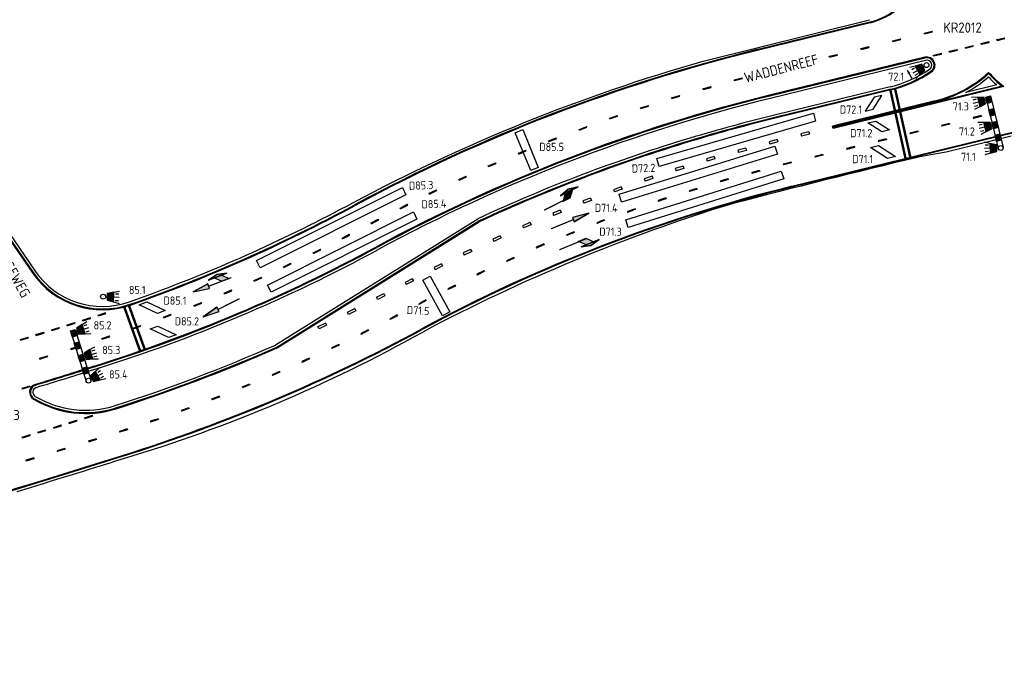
# Model space of a CAD drawing. Extents: x 124708 to 143435, y 487373 to 494715.
# Tile 14 of 32: x 142941 to 143062, y 487524 to 487603. Entities that reach past the tile are written whole.
import ezdxf
from ezdxf.enums import TextEntityAlignment as Align

# ---------------------------------------------------------------- set-up
doc = ezdxf.new("R2010")
doc.units = 0
doc.header["$LTSCALE"] = 0.25
doc.header["$MEASUREMENT"] = 0
doc.layers.get('0').update_dxf_attribs({"linetype": 'CONTINUOUS'})
for name, color, linetype in [('01-CALQUE', 1, 'CONTINUOUS'), ('INST-T-CODE', 1, 'CONTINUOUS'), ('INSTALLATIE', 2, 'CONTINUOUS'), ('LUS-T-CODE', 1, 'CONTINUOUS'), ('LUSSEN', 7, 'CONTINUOUS'), ('MAATVOERING', 7, 'CONTINUOUS'), ('MARKERING', 9, 'CONTINUOUS'), ('ONDERGROND', 7, 'CONTINUOUS'), ('TXT-025', 7, 'CONTINUOUS')]:
    doc.layers.add(name, color=color, linetype=linetype)
doc.styles.add('I020-0', font='isocp.shx', dxfattribs={"height": 1})
doc.styles.add('I020-1', font='ISO.shx', dxfattribs={"height": 2})
doc.styles.add('I025-0', font='isocp.shx', dxfattribs={"height": 1.25})
doc.styles.add('ISO', font='isocp.shx')

# ---------------------------------------------------------------- blocks, each defined once
blk = doc.blocks.new('V_20X1')
blk.add_3dface([(0.5, 0), (0.5, -20), (-0.5, -20), (-0.5, 0)])
at = {"layer": 'LUS-T-CODE', "linetype": 'CONTINUOUS', "style": 'I020-1'}
blk.add_attdef('LUS', text='', height=1, rotation=345.3228, dxfattribs=at).set_placement((-0.21, -21.77), align=Align.MIDDLE_CENTER)
blk = doc.blocks.new('V_2_5X1S')
blk.add_3dface([(0, -1), (-1.77, -2.77), (-1.77, -1.77), (0, 0)])
at = {"layer": 'LUS-T-CODE', "linetype": 'CONTINUOUS', "style": 'ISO'}
blk.add_attdef('LUS', text='', height=1, rotation=345.3233, dxfattribs=at).set_placement((-1.2, -4.43), align=Align.MIDDLE_CENTER)
blk = doc.blocks.new('V_MAST')
blk.add_circle((0, 0), 0.3)
blk = doc.blocks.new('V_5X1')
at = {"flags": 128}
blk.add_lwpolyline([(0.5, 0), (0.5, -5), (-0.5, -5), (-0.5, 0), (0.5, 0)], dxfattribs=at)
at = {"layer": 'LUS-T-CODE', "linetype": 'CONTINUOUS', "style": 'ISO'}
blk.add_attdef('LUS', text='', height=1, rotation=166.0007, dxfattribs=at).set_placement((0.83, -6.45), align=Align.MIDDLE_CENTER)
blk = doc.blocks.new('V_1X5')
at = {"flags": 128}
blk.add_lwpolyline([(-2.5, 0), (2.5, 0), (2.5, -1), (-2.5, -1), (-2.5, 0)], dxfattribs=at)
at = {"layer": 'LUS-T-CODE', "linetype": 'CONTINUOUS', "style": 'ISO'}
blk.add_attdef('LUS', text='', height=1, rotation=75.5801, dxfattribs=at).set_placement((-1.41, -3.13), align=Align.MIDDLE_CENTER)
blk = doc.blocks.new('V_2X1S')
blk.add_3dface([(0, -1), (-1.41, -2.41), (-1.41, -1.41), (0, 0)])
at = {"layer": 'LUS-T-CODE', "linetype": 'CONTINUOUS', "style": 'I020-1'}
blk.add_attdef('LUS', text='', height=1, rotation=348.6224, dxfattribs=at).set_placement((-0.85, -3.31), align=Align.MIDDLE_CENTER)
blk = doc.blocks.new('V_30LNT')
for p, q in [((0.3, 0), (1.98, 0)), ((1.3, 0.6), (1.98, 0.77)), ((1.5, 0.4), (1.9, 0.4)), ((1.3, -0.6), (1.98, -0.77)), ((1.5, -0.4), (1.9, -0.4))]:
    blk.add_line(p, q)
at = {"flags": 128}
blk.add_lwpolyline([(0.5, 0.4), (0.5, -0.4), (1.3, -0.6), (1.3, 0.6)], close=True, dxfattribs=at)
blk.add_solid([(0.5, 0.4), (0.5, -0.4), (1.3, 0.6), (1.3, -0.6)])
at = {"layer": 'INST-T-CODE', "linetype": 'CONTINUOUS', "style": 'I020-1'}
blk.add_attdef('LNT', text='', height=1, rotation=91.3739, dxfattribs=at).set_placement((3.06, 0.79), align=Align.MIDDLE_CENTER)
blk = doc.blocks.new('NB_KAA0')
at = {"color": 1}
blk.add_3dface([(1189, 0), (1189, 841), (0, 841), (0, 0)], dxfattribs=at)
at = {"color": 5}
blk.add_3dface([(1179, 10), (1179, 831), (25, 831), (25, 10)], dxfattribs=at)
at = {"layer": 'MAATVOERING', "style": 'I020-0', "flags": 1}
for tag in ['PLOTDATUM', 'FILENAAM']:
    blk.add_attdef(tag, (-285681, -974749), '', height=1, dxfattribs=at)
blk = doc.blocks.new('V_5PL')
for p, q in [((0, -0.35), (2.4, -0.35)), ((1.2, -0.65), (0, -0.35)), ((2.4, -0.35), (1.2, -0.65)), ((1.25, -0.39), (1.79, -0.39))]:
    blk.add_line(p, q)
at = {"flags": 128}
for points in [[(2.45, 0.4), (1.45, 0.4), (0.7, -0.38), (1.7, -0.38)], [(2.4, -0.35), (0, -0.35), (1.2, -0.65)]]:
    blk.add_lwpolyline(points, close=True, dxfattribs=at)
at = {"const_width": 0.15, "flags": 128}
blk.add_lwpolyline([(1.45, 0.33), (5, 0.33)], dxfattribs=at)
at = {"extrusion": (0, 0, -1)}
for points in [[(-2.45, 0.4), (-1.45, 0.4), (-1.7, -0.38), (-0.7, -0.38)], [(-2.4, -0.35), (0, -0.35), (-1.2, -0.65)]]:
    blk.add_solid(points, dxfattribs=at)
blk = doc.blocks.new('V_5PRD')
for q in [(2.05, 0.3), (2.05, -0.3)]:
    blk.add_line((0, 0), q)
at = {"flags": 128}
blk.add_lwpolyline([(2.05, -0.3), (2.05, 0.3), (0, 0)], close=True, dxfattribs=at)
at = {"const_width": 0.15, "flags": 128}
blk.add_lwpolyline([(2.05, -0.01), (5, -0.01)], dxfattribs=at)
blk.add_solid([(2.05, -0.3), (2.05, 0.3), (0, 0)])
blk = doc.blocks.new('V_5PR')
for p, q in [((1.2, 0.6), (0, 0.3)), ((0, 0.3), (2.4, 0.3)), ((2.4, 0.3), (1.2, 0.6)), ((1.25, 0.34), (1.79, 0.34))]:
    blk.add_line(p, q)
at = {"flags": 128}
for points in [[(2.4, 0.3), (0, 0.3), (1.2, 0.6)], [(2.45, -0.45), (1.45, -0.45), (0.7, 0.33), (1.7, 0.33)]]:
    blk.add_lwpolyline(points, close=True, dxfattribs=at)
at = {"const_width": 0.15, "flags": 128}
blk.add_lwpolyline([(1.45, -0.38), (5, -0.38)], dxfattribs=at)
for points in [[(2.4, 0.3), (0, 0.3), (1.2, 0.6)], [(2.45, -0.45), (1.45, -0.45), (1.7, 0.33), (0.7, 0.33)]]:
    blk.add_solid(points)
blk = doc.blocks.new('V_5PRDR')
for p, q in [((0, 0), (2.05, 0.3)), ((0, 0), (2.05, -0.3)), ((3.48, 0.98), (2.28, 0.68)), ((2.28, 0.68), (4.68, 0.69)), ((2.85, 0.72), (3.39, 0.72)), ((4.68, 0.69), (3.48, 0.98))]:
    blk.add_line(p, q)
at = {"flags": 128}
for points in [[(2.05, -0.3), (2.05, 0.3), (0, 0)], [(4.68, 0.69), (2.28, 0.68), (3.48, 0.98)], [(4.73, -0.01), (3.73, -0.01), (2.98, 0.71), (3.98, 0.71)]]:
    blk.add_lwpolyline(points, close=True, dxfattribs=at)
at = {"const_width": 0.15, "flags": 128}
blk.add_lwpolyline([(2.05, -0.01), (5, -0.01)], dxfattribs=at)
for points in [[(2.05, -0.3), (2.05, 0.3), (0, 0)], [(4.68, 0.69), (2.28, 0.68), (3.48, 0.98)]]:
    blk.add_solid(points)
at = {"extrusion": (0, 0, -1)}
blk.add_solid([(-4.73, -0.01), (-3.73, -0.01), (-3.98, 0.71), (-2.98, 0.71)], dxfattribs=at)

msp = doc.modelspace()

# ---------------------------------------------------------------- linework, layer by layer
at = {"layer": 'INSTALLATIE', "color": 7}
msp.add_line((143050.24, 487596.12), (143049.68, 487597.14), dxfattribs=at)
at = {"layer": 'INSTALLATIE'}
for p, q in [((143059.26, 487593.86), (143060.8, 487587.55)), ((143059.84, 487594.01), (143061.39, 487587.69)), ((142946.96, 487565.2), (142948.89, 487559)), ((142947.53, 487565.38), (142949.46, 487559.17))]:
    msp.add_line(p, q, dxfattribs=at)
at = {"layer": 'INSTALLATIE', "flags": 128}
msp.add_lwpolyline([(143049.67, 487597.15, 0, 0.35, 0), (143049.86, 487596.8, 0, 0, 0)], format="xyseb", dxfattribs=at)
for points in [[(143059.45, 487593.09), (143059.26, 487593.86), (143059.84, 487594.01), (143060.03, 487593.23)], [(143059.83, 487591.53), (143059.64, 487592.31), (143060.22, 487592.45), (143060.41, 487591.67)], [(143060.21, 487589.98), (143060.02, 487590.75), (143060.6, 487590.9), (143060.79, 487590.12)], [(143060.59, 487588.42), (143060.4, 487589.2), (143060.98, 487589.34), (143061.17, 487588.57)], [(142947.2, 487564.44), (142946.96, 487565.2), (142947.53, 487565.38), (142947.77, 487564.62)], [(142947.67, 487562.91), (142947.44, 487563.67), (142948.01, 487563.85), (142948.25, 487563.09)], [(142948.15, 487561.38), (142947.91, 487562.15), (142948.48, 487562.32), (142948.72, 487561.56)], [(142948.62, 487559.85), (142948.39, 487560.62), (142948.96, 487560.8), (142949.2, 487560.03)]]:
    msp.add_lwpolyline(points, close=True, dxfattribs=at)
at = {"layer": 'INSTALLATIE'}
for points in [[(143059.45, 487593.09), (143059.26, 487593.86), (143060.03, 487593.23), (143059.84, 487594.01)], [(143060.21, 487589.98), (143060.02, 487590.75), (143060.79, 487590.12), (143060.6, 487590.9)], [(142947.2, 487564.44), (142946.96, 487565.2), (142947.77, 487564.62), (142947.53, 487565.38)], [(142948.62, 487559.85), (142948.39, 487560.62), (142949.2, 487560.03), (142948.96, 487560.8)]]:
    msp.add_solid(points, dxfattribs=at)
at = {"layer": 'INSTALLATIE', "extrusion": (0, 0, -1)}
for points in [[(-143059.83, 487591.53), (-143059.64, 487592.31), (-143060.41, 487591.67), (-143060.22, 487592.45)], [(-143060.59, 487588.42), (-143060.4, 487589.2), (-143061.17, 487588.57), (-143060.98, 487589.34)], [(-142947.67, 487562.91), (-142947.44, 487563.67), (-142948.25, 487563.09), (-142948.01, 487563.85)], [(-142948.15, 487561.38), (-142947.91, 487562.15), (-142948.72, 487561.56), (-142948.48, 487562.32)]]:
    msp.add_solid(points, dxfattribs=at)
at = {"layer": 'MARKERING'}
for p, q in [((143045.06, 487603.07), (143031.35, 487599.72)), ((143045.08, 487602.98), (143031.38, 487599.62)), ((143047.83, 487600.77), (143048.81, 487601.01)), ((143047.86, 487600.67), (143048.83, 487600.91)), ((143048.83, 487600.91), (143048.81, 487601.01)), ((143051.72, 487601.72), (143052.69, 487601.96)), ((143051.74, 487601.62), (143051.72, 487601.72)), ((143051.73, 487601.67), (143051.73, 487601.67)), ((143051.74, 487601.62), (143052.71, 487601.86)), ((143052.71, 487601.86), (143052.69, 487601.96)), ((143060.62, 487600.91), (143061.59, 487601.15)), ((143060.65, 487600.82), (143060.62, 487600.91)), ((143060.64, 487600.86), (143060.63, 487600.86)), ((143060.65, 487600.82), (143061.62, 487601.05)), ((143043.95, 487599.82), (143044.92, 487600.06)), ((143043.97, 487599.72), (143043.95, 487599.82)), ((143043.96, 487599.77), (143043.96, 487599.77)), ((143043.97, 487599.72), (143044.94, 487599.96)), ((143044.94, 487599.96), (143044.92, 487600.06)), ((143047.86, 487600.67), (143047.83, 487600.77)), ((143047.85, 487600.72), (143047.85, 487600.72)), ((143054.79, 487599.49), (143055.76, 487599.72)), ((143054.82, 487599.39), (143055.79, 487599.63)), ((143055.79, 487599.63), (143055.76, 487599.72)), ((143056.74, 487599.96), (143057.71, 487600.2)), ((143056.76, 487599.86), (143056.74, 487599.96)), ((143056.75, 487599.9), (143056.75, 487599.91)), ((143056.76, 487599.86), (143057.73, 487600.1)), ((143057.73, 487600.1), (143057.71, 487600.2)), ((143058.68, 487600.44), (143059.65, 487600.68)), ((143058.7, 487600.34), (143058.68, 487600.44)), ((143058.69, 487600.38), (143058.69, 487600.39)), ((143058.7, 487600.34), (143059.67, 487600.58)), ((143059.67, 487600.58), (143059.65, 487600.68)), ((143051.8, 487598.75), (143032.73, 487594.09)), ((143051.82, 487598.66), (143032.76, 487593.99)), ((143040.06, 487598.87), (143041.03, 487599.11)), ((143040.09, 487598.77), (143040.06, 487598.87)), ((143040.08, 487598.82), (143040.08, 487598.82)), ((143040.09, 487598.77), (143041.06, 487599.01)), ((143041.06, 487599.01), (143041.03, 487599.11)), ((143052.85, 487599.01), (143053.82, 487599.25)), ((143052.87, 487598.91), (143052.85, 487599.01)), ((143052.87, 487598.91), (143053.85, 487599.15)), ((143053.85, 487599.15), (143053.82, 487599.25)), ((143054.82, 487599.39), (143054.79, 487599.49)), ((143054.81, 487599.43), (143054.81, 487599.44)), ((143028.42, 487595.98), (143029.39, 487596.23)), ((143028.44, 487595.88), (143028.42, 487595.98)), ((143028.44, 487595.89), (143029.41, 487596.13)), ((143029.41, 487596.13), (143029.39, 487596.23)), ((143024.57, 487594.88), (143025.53, 487595.16)), ((143024.6, 487594.79), (143024.57, 487594.88)), ((143024.58, 487594.84), (143024.58, 487594.83)), ((143024.6, 487594.79), (143025.56, 487595.06)), ((143025.56, 487595.06), (143025.53, 487595.16)), ((143028.43, 487595.93), (143028.43, 487595.93)), ((143047.6, 487594.84), (143033.4, 487591.37)), ((143061.27, 487595.2), (143040.52, 487590.13)), ((143061.49, 487595.16), (143040.55, 487590.03)), ((143060.62, 487595.35), (143056.82, 487594.42)), ((143020.72, 487593.78), (143021.68, 487594.06)), ((143020.75, 487593.69), (143020.72, 487593.78)), ((143020.74, 487593.74), (143020.74, 487593.73)), ((143020.75, 487593.69), (143021.71, 487593.96)), ((143021.71, 487593.96), (143021.68, 487594.06)), ((143047.62, 487594.74), (143033.42, 487591.27)), ((143016.92, 487592.54), (143017.87, 487592.85)), ((143016.95, 487592.45), (143016.92, 487592.54)), ((143016.93, 487592.49), (143016.93, 487592.49)), ((143016.95, 487592.45), (143017.9, 487592.76)), ((143017.9, 487592.76), (143017.87, 487592.85)), ((143053.06, 487593.4), (143040.48, 487590.32)), ((143053.09, 487593.3), (143040.5, 487590.22)), ((143013.12, 487591.29), (143014.07, 487591.6)), ((143013.15, 487591.2), (143013.12, 487591.29)), ((143013.13, 487591.24), (143013.14, 487591.24)), ((143013.15, 487591.2), (143014.1, 487591.51)), ((143014.1, 487591.51), (143014.07, 487591.6)), ((143058.7, 487591.59), (143057.73, 487591.35)), ((143057.73, 487591.35), (143057.75, 487591.26)), ((143058.73, 487591.49), (143057.75, 487591.26)), ((143058.7, 487591.59), (143058.73, 487591.49)), ((143058.71, 487591.54), (143058.71, 487591.54)), ((143009.37, 487589.9), (143010.3, 487590.25)), ((143009.4, 487589.81), (143010.34, 487590.16)), ((143010.34, 487590.16), (143010.3, 487590.25)), ((143040.55, 487590.03), (143040.48, 487590.32)), ((143054.82, 487590.64), (143053.85, 487590.4)), ((143053.85, 487590.4), (143053.87, 487590.3)), ((143054.84, 487590.54), (143053.87, 487590.3)), ((143054.82, 487590.64), (143054.84, 487590.54)), ((143054.83, 487590.59), (143054.83, 487590.59)), ((143005.62, 487588.51), (143006.56, 487588.85)), ((143005.65, 487588.41), (143006.59, 487588.76)), ((143006.59, 487588.76), (143006.55, 487588.85)), ((143009.4, 487589.81), (143009.37, 487589.9)), ((143009.38, 487589.86), (143009.38, 487589.86)), ((143062.7, 487589.58), (143035.47, 487582.92)), ((143062.71, 487589.48), (143035.49, 487582.82)), ((143037.56, 487589.61), (143036.59, 487589.37)), ((143036.59, 487589.37), (143036.66, 487589.08)), ((143037.63, 487589.31), (143036.66, 487589.08)), ((143037.56, 487589.61), (143037.63, 487589.31)), ((143047.05, 487588.74), (143046.07, 487588.5)), ((143047.05, 487588.74), (143047.07, 487588.64)), ((143050.93, 487589.69), (143049.96, 487589.45)), ((143049.96, 487589.45), (143049.98, 487589.35)), ((143050.96, 487589.59), (143049.98, 487589.35)), ((143050.93, 487589.69), (143050.95, 487589.59)), ((143050.94, 487589.64), (143050.94, 487589.64)), ((143005.65, 487588.41), (143005.62, 487588.5)), ((143005.64, 487588.46), (143005.64, 487588.46)), ((143029.81, 487587.62), (143028.85, 487587.36)), ((143029.82, 487587.62), (143029.89, 487587.33)), ((143033.68, 487588.65), (143032.71, 487588.39)), ((143032.71, 487588.39), (143032.79, 487588.1)), ((143033.76, 487588.36), (143032.79, 487588.1)), ((143033.68, 487588.65), (143033.76, 487588.36)), ((143033.72, 487588.51), (143033.72, 487588.5)), ((143043.16, 487587.79), (143042.19, 487587.55)), ((143042.19, 487587.55), (143042.21, 487587.45)), ((143043.18, 487587.69), (143042.21, 487587.45)), ((143043.16, 487587.79), (143043.18, 487587.69)), ((143043.17, 487587.74), (143043.17, 487587.74)), ((143046.07, 487588.5), (143046.1, 487588.4)), ((143047.07, 487588.64), (143046.1, 487588.4)), ((143047.06, 487588.69), (143047.06, 487588.69)), ((143001.92, 487586.97), (143002.84, 487587.36)), ((143001.96, 487586.88), (143001.92, 487586.97)), ((143001.94, 487586.93), (143001.94, 487586.93)), ((143001.96, 487586.88), (143002.88, 487587.27)), ((143002.88, 487587.27), (143002.84, 487587.36)), ((143025.95, 487586.58), (143024.99, 487586.3)), ((143024.99, 487586.3), (143025.08, 487586.01)), ((143026.03, 487586.29), (143025.07, 487586.01)), ((143025.95, 487586.58), (143026.03, 487586.29)), ((143025.99, 487586.44), (143025.99, 487586.43)), ((143028.85, 487587.36), (143028.93, 487587.07)), ((143029.89, 487587.33), (143028.93, 487587.07)), ((143029.85, 487587.48), (143029.85, 487587.47)), ((143039.28, 487586.84), (143038.3, 487586.6)), ((143038.3, 487586.6), (143038.33, 487586.5)), ((143039.3, 487586.74), (143038.33, 487586.5)), ((143039.28, 487586.83), (143039.3, 487586.74)), ((143039.29, 487586.79), (143039.29, 487586.79)), ((142998.23, 487585.43), (142999.15, 487585.82)), ((142998.27, 487585.34), (142998.23, 487585.43)), ((142998.25, 487585.38), (142998.25, 487585.38)), ((142998.27, 487585.34), (142999.19, 487585.72)), ((142999.19, 487585.72), (142999.15, 487585.82)), ((143022.12, 487585.4), (143021.17, 487585.09)), ((143021.17, 487585.09), (143021.27, 487584.81)), ((143022.22, 487585.11), (143021.27, 487584.81)), ((143022.12, 487585.4), (143022.22, 487585.12)), ((143022.17, 487585.27), (143022.17, 487585.25)), ((143034.42, 487585.64), (143034.45, 487585.54)), ((143035.39, 487585.88), (143035.41, 487585.79)), ((143035.4, 487585.84), (143035.4, 487585.84)), ((142994.6, 487583.76), (142995.5, 487584.18)), ((142994.64, 487583.67), (142995.54, 487584.09)), ((142995.54, 487584.09), (142995.5, 487584.18)), ((143018.32, 487584.17), (143017.37, 487583.86)), ((143018.41, 487583.88), (143017.46, 487583.57)), ((143018.32, 487584.17), (143018.41, 487583.88)), ((143018.36, 487584.03), (143018.37, 487584.02)), ((143031.52, 487584.87), (143030.56, 487584.61)), ((143030.56, 487584.61), (143030.58, 487584.51)), ((143031.55, 487584.77), (143030.58, 487584.51)), ((143031.52, 487584.87), (143031.55, 487584.77)), ((143031.53, 487584.82), (143031.53, 487584.82)), ((142994.64, 487583.67), (142994.6, 487583.76)), ((142994.62, 487583.71), (142994.62, 487583.71)), ((143014.53, 487582.86), (143013.6, 487582.51)), ((143014.53, 487582.86), (143014.64, 487582.58)), ((143014.58, 487582.73), (143014.59, 487582.71)), ((143017.37, 487583.86), (143017.46, 487583.57)), ((143023.83, 487582.67), (143022.87, 487582.38)), ((143023.83, 487582.67), (143023.86, 487582.58)), ((143026.69, 487583.56), (143026.72, 487583.47)), ((143027.66, 487583.84), (143027.68, 487583.74)), ((143027.67, 487583.79), (143027.67, 487583.79)), ((142990.97, 487582.07), (142991.88, 487582.49)), ((142991.01, 487581.98), (142990.97, 487582.07)), ((142990.99, 487582.02), (142990.99, 487582.02)), ((142991.01, 487581.98), (142991.92, 487582.4)), ((142991.92, 487582.4), (142991.88, 487582.49)), ((143010.78, 487581.47), (143009.84, 487581.13)), ((143010.78, 487581.47), (143010.89, 487581.19)), ((143013.6, 487582.51), (143013.7, 487582.23)), ((143014.64, 487582.58), (143013.7, 487582.23)), ((143020.01, 487581.49), (143020.04, 487581.39)), ((143022.87, 487582.38), (143022.9, 487582.28)), ((143023.86, 487582.58), (143022.9, 487582.28)), ((143023.84, 487582.62), (143023.84, 487582.63)), ((142987.4, 487580.26), (142988.29, 487580.72)), ((142987.45, 487580.17), (142987.4, 487580.26)), ((142987.45, 487580.17), (142988.34, 487580.63)), ((142988.34, 487580.63), (142988.29, 487580.72)), ((143009.84, 487581.13), (143009.95, 487580.84)), ((143010.89, 487581.19), (143009.95, 487580.84)), ((143010.83, 487581.34), (143010.83, 487581.33)), ((143019.06, 487581.17), (143019.09, 487581.07)), ((143020.02, 487581.44), (143020.02, 487581.44)), ((142987.42, 487580.21), (142987.42, 487580.21)), ((143007.05, 487580.01), (143006.13, 487579.63)), ((143006.13, 487579.63), (143006.24, 487579.35)), ((143007.17, 487579.73), (143006.24, 487579.35)), ((143007.05, 487580.01), (143007.17, 487579.73)), ((143007.11, 487579.88), (143007.11, 487579.87)), ((143016.23, 487580.16), (143015.29, 487579.83)), ((143015.29, 487579.83), (143015.32, 487579.73)), ((143016.27, 487580.07), (143015.32, 487579.73)), ((143016.23, 487580.16), (143016.27, 487580.07)), ((143016.25, 487580.11), (143016.25, 487580.12)), ((142972.28, 487563.2), (142997.08, 487578.67)), ((142972.32, 487563.11), (142997.12, 487578.58)), ((142983.84, 487578.43), (142984.73, 487578.88)), ((142983.89, 487578.34), (142983.84, 487578.43)), ((142983.87, 487578.38), (142983.87, 487578.38)), ((142983.89, 487578.34), (142984.78, 487578.8)), ((142984.78, 487578.8), (142984.73, 487578.89)), ((143003.36, 487578.47), (143002.44, 487578.09)), ((143002.44, 487578.09), (143002.55, 487577.81)), ((143003.47, 487578.2), (143002.55, 487577.81)), ((143003.36, 487578.47), (143003.47, 487578.2)), ((143003.41, 487578.34), (143003.42, 487578.33)), ((143011.53, 487578.46), (143011.57, 487578.37)), ((143012.46, 487578.82), (143012.5, 487578.73)), ((143012.48, 487578.77), (143012.48, 487578.78)), ((142939.09, 487577.01), (142942.31, 487572.3)), ((142939.17, 487577.07), (142942.39, 487572.36)), ((142980.3, 487576.58), (142981.18, 487577.04)), ((142980.34, 487576.49), (142981.23, 487576.95)), ((142981.23, 487576.95), (142981.18, 487577.04)), ((142999.69, 487576.86), (142998.79, 487576.44)), ((142999.69, 487576.86), (142999.82, 487576.59)), ((142999.75, 487576.73), (142999.76, 487576.72)), ((143008.75, 487577.34), (143007.82, 487576.97)), ((143007.82, 487576.97), (143007.86, 487576.87)), ((143008.78, 487577.25), (143007.86, 487576.87)), ((143008.75, 487577.34), (143008.78, 487577.25)), ((143008.76, 487577.29), (143008.76, 487577.29)), ((142980.34, 487576.49), (142980.3, 487576.58)), ((142980.32, 487576.54), (142980.32, 487576.53)), ((142998.79, 487576.44), (142998.91, 487576.17)), ((142999.82, 487576.59), (142998.91, 487576.17)), ((143004.12, 487575.44), (143004.16, 487575.35)), ((143005.03, 487575.85), (143005.07, 487575.76)), ((143005.05, 487575.8), (143005.05, 487575.8)), ((142976.73, 487574.78), (142977.63, 487575.21)), ((142976.77, 487574.69), (142976.73, 487574.78)), ((142976.75, 487574.74), (142976.75, 487574.73)), ((142976.77, 487574.69), (142977.67, 487575.12)), ((142977.67, 487575.12), (142977.63, 487575.21)), ((142996.06, 487575.18), (142995.16, 487574.76)), ((142995.16, 487574.76), (142995.28, 487574.48)), ((142996.19, 487574.91), (142995.28, 487574.49)), ((142996.06, 487575.18), (142996.19, 487574.91)), ((142996.12, 487575.05), (142996.13, 487575.04)), ((143001.38, 487574.21), (143000.47, 487573.8)), ((143001.38, 487574.21), (143001.42, 487574.12)), ((142973.12, 487573.05), (142974.02, 487573.49)), ((142973.16, 487572.96), (142973.12, 487573.05)), ((142973.14, 487573.01), (142973.14, 487573.01)), ((142973.16, 487572.96), (142974.06, 487573.4)), ((142974.06, 487573.4), (142974.02, 487573.49)), ((142992.47, 487573.42), (142991.58, 487572.96)), ((142992.6, 487573.15), (142991.72, 487572.69)), ((142992.47, 487573.42), (142992.6, 487573.15)), ((142992.53, 487573.29), (142992.54, 487573.28)), ((143000.47, 487573.8), (143000.51, 487573.71)), ((143001.42, 487574.12), (143000.51, 487573.71)), ((143001.4, 487574.17), (143001.4, 487574.17)), ((142991.58, 487572.96), (142991.71, 487572.69)), ((142996.84, 487572.13), (142996.88, 487572.04)), ((142997.73, 487572.57), (142997.78, 487572.48)), ((142997.75, 487572.53), (142997.75, 487572.53)), ((142969.48, 487571.39), (142970.4, 487571.79)), ((142969.52, 487571.3), (142969.48, 487571.39)), ((142969.5, 487571.35), (142969.5, 487571.35)), ((142969.52, 487571.3), (142970.44, 487571.7)), ((142970.44, 487571.7), (142970.4, 487571.79)), ((142988.91, 487571.59), (142988.02, 487571.13)), ((142988.02, 487571.13), (142988.16, 487570.86)), ((142989.05, 487571.32), (142988.16, 487570.87)), ((142988.91, 487571.59), (142989.05, 487571.32)), ((142988.97, 487571.46), (142988.98, 487571.45)), ((142994.15, 487570.78), (142993.26, 487570.34)), ((142994.2, 487570.69), (142993.3, 487570.25)), ((142994.15, 487570.78), (142994.2, 487570.7)), ((142994.18, 487570.74), (142994.17, 487570.74)), ((142965.81, 487569.81), (142966.73, 487570.21)), ((142965.85, 487569.72), (142965.81, 487569.81)), ((142965.83, 487569.77), (142965.83, 487569.77)), ((142965.85, 487569.72), (142966.77, 487570.12)), ((142966.77, 487570.12), (142966.73, 487570.21)), ((142985.38, 487569.75), (142985.39, 487569.74)), ((142993.26, 487570.34), (142993.3, 487570.25)), ((142962.11, 487568.31), (142963.04, 487568.66)), ((142962.14, 487568.21), (142962.11, 487568.31)), ((142962.12, 487568.26), (142962.12, 487568.26)), ((142962.14, 487568.21), (142963.08, 487568.57)), ((142963.08, 487568.57), (142963.04, 487568.66)), ((142990.58, 487568.99), (142989.69, 487568.52)), ((142989.69, 487568.52), (142989.74, 487568.44)), ((142990.62, 487568.91), (142989.74, 487568.44)), ((142990.57, 487568.99), (142990.62, 487568.91)), ((142990.6, 487568.95), (142990.6, 487568.95)), ((142950.37, 487567.13), (142951.32, 487567.43)), ((142950.4, 487567.03), (142950.37, 487567.13)), ((142950.38, 487567.07), (142950.38, 487567.08)), ((142950.4, 487567.03), (142951.35, 487567.34)), ((142958.37, 487566.88), (142959.3, 487567.24)), ((142958.41, 487566.78), (142959.34, 487567.14)), ((142959.34, 487567.14), (142959.3, 487567.24)), ((142981.79, 487567.99), (142981.8, 487567.98)), ((142987.03, 487567.14), (142986.14, 487566.68)), ((142987.08, 487567.05), (142986.19, 487566.59)), ((142987.03, 487567.14), (142987.08, 487567.05)), ((142987.06, 487567.09), (142987.06, 487567.09)), ((142946.55, 487565.92), (142947.51, 487566.21)), ((142946.58, 487565.82), (142946.55, 487565.92)), ((142946.57, 487565.86), (142946.57, 487565.87)), ((142946.58, 487565.82), (142947.54, 487566.12)), ((142947.54, 487566.12), (142947.51, 487566.21)), ((142948.46, 487566.51), (142949.41, 487566.82)), ((142948.49, 487566.42), (142948.46, 487566.51)), ((142948.48, 487566.46), (142948.48, 487566.46)), ((142948.49, 487566.42), (142949.44, 487566.72)), ((142949.44, 487566.72), (142949.41, 487566.82)), ((142954.61, 487565.53), (142955.56, 487565.84)), ((142955.59, 487565.75), (142955.56, 487565.85)), ((142958.41, 487566.78), (142958.37, 487566.88)), ((142958.39, 487566.83), (142958.39, 487566.83)), ((142978.23, 487566.17), (142978.24, 487566.15)), ((142986.14, 487566.68), (142986.19, 487566.59)), ((142942.73, 487564.73), (142943.69, 487565.03)), ((142942.76, 487564.63), (142942.73, 487564.73)), ((142942.75, 487564.67), (142942.75, 487564.68)), ((142942.76, 487564.63), (142943.72, 487564.93)), ((142943.72, 487564.93), (142943.69, 487565.03)), ((142944.64, 487565.32), (142945.6, 487565.62)), ((142944.67, 487565.23), (142944.64, 487565.32)), ((142944.66, 487565.27), (142944.66, 487565.27)), ((142944.67, 487565.23), (142945.63, 487565.52)), ((142945.63, 487565.52), (142945.6, 487565.62)), ((142950.82, 487564.25), (142951.76, 487564.57)), ((142951.8, 487564.47), (142951.76, 487564.57)), ((142954.64, 487565.43), (142954.61, 487565.53)), ((142954.62, 487565.48), (142954.62, 487565.48)), ((142954.64, 487565.43), (142955.59, 487565.75)), ((142983.48, 487565.3), (142982.59, 487564.85)), ((142982.59, 487564.85), (142982.63, 487564.76)), ((142983.52, 487565.22), (142982.63, 487564.76)), ((142983.48, 487565.3), (142983.52, 487565.22)), ((142983.5, 487565.26), (142983.5, 487565.26)), ((142940.82, 487564.14), (142941.78, 487564.43)), ((142940.85, 487564.04), (142940.82, 487564.14)), ((142940.84, 487564.08), (142940.84, 487564.09)), ((142940.85, 487564.04), (142941.81, 487564.34)), ((142941.81, 487564.34), (142941.78, 487564.43)), ((142950.85, 487564.16), (142950.82, 487564.25)), ((142950.83, 487564.2), (142950.83, 487564.2)), ((142950.85, 487564.16), (142951.8, 487564.47)), ((142979.89, 487563.53), (142978.99, 487563.11)), ((142979.94, 487563.44), (142979.03, 487563.02)), ((142979.89, 487563.53), (142979.94, 487563.44)), ((142979.92, 487563.49), (142979.91, 487563.49)), ((142947.01, 487563.02), (142947.97, 487563.32)), ((142947.04, 487562.92), (142947.01, 487563.02)), ((142947.03, 487562.97), (142947.03, 487562.97)), ((142947.04, 487562.92), (142948, 487563.22)), ((142948, 487563.22), (142947.97, 487563.32)), ((142978.99, 487563.11), (142979.03, 487563.02)), ((142943.22, 487561.74), (142943.19, 487561.83)), ((142943.21, 487561.79), (142943.21, 487561.78)), ((142944.18, 487562.03), (142944.15, 487562.13)), ((142976.27, 487561.84), (142975.36, 487561.42)), ((142975.36, 487561.42), (142975.4, 487561.33)), ((142976.31, 487561.75), (142975.4, 487561.33)), ((142976.27, 487561.84), (142976.31, 487561.75)), ((142976.29, 487561.8), (142976.29, 487561.8)), ((142972.62, 487560.21), (142971.7, 487559.82)), ((142971.7, 487559.82), (142971.74, 487559.73)), ((142972.66, 487560.12), (142971.74, 487559.73)), ((142972.62, 487560.21), (142972.66, 487560.12)), ((142972.64, 487560.16), (142972.64, 487560.17)), ((142968.93, 487558.66), (142968.01, 487558.28)), ((142968.97, 487558.57), (142968.05, 487558.19)), ((142968.93, 487558.66), (142968.97, 487558.57)), ((142968.95, 487558.62), (142968.95, 487558.62)), ((142941.97, 487558.42), (142941.01, 487558.13)), ((142941.01, 487558.13), (142941.04, 487558.03)), ((142942, 487558.33), (142941.04, 487558.03)), ((142941.97, 487558.42), (142942, 487558.33)), ((142941.98, 487558.38), (142941.98, 487558.38)), ((142965.22, 487557.17), (142964.29, 487556.82)), ((142964.29, 487556.82), (142964.32, 487556.73)), ((142965.26, 487557.08), (142964.32, 487556.73)), ((142965.22, 487557.17), (142965.26, 487557.08)), ((142965.24, 487557.12), (142965.24, 487557.13)), ((142961.48, 487555.77), (142960.54, 487555.42)), ((142960.54, 487555.42), (142960.57, 487555.33)), ((142961.51, 487555.68), (142960.57, 487555.33)), ((142961.48, 487555.77), (142961.51, 487555.68)), ((142961.49, 487555.73), (142961.49, 487555.73)), ((142946.79, 487553.95), (142947.74, 487554.25)), ((142946.82, 487553.85), (142946.79, 487553.95)), ((142946.81, 487553.89), (142946.8, 487553.9)), ((142946.82, 487553.85), (142947.77, 487554.15)), ((142947.77, 487554.15), (142947.74, 487554.25)), ((142948.7, 487554.54), (142949.65, 487554.84)), ((142948.73, 487554.45), (142948.7, 487554.54)), ((142948.72, 487554.49), (142948.71, 487554.49)), ((142948.73, 487554.45), (142949.68, 487554.74)), ((142949.68, 487554.74), (142949.65, 487554.84)), ((142957.71, 487554.42), (142956.76, 487554.1)), ((142956.77, 487554.1), (142956.8, 487554.01)), ((142957.75, 487554.32), (142956.8, 487554.01)), ((142957.71, 487554.42), (142957.75, 487554.32)), ((142957.73, 487554.37), (142957.73, 487554.37)), ((142941.06, 487552.17), (142942.01, 487552.47)), ((142942.04, 487552.37), (142942.01, 487552.47)), ((142942.97, 487552.77), (142943.92, 487553.06)), ((142943, 487552.67), (142942.97, 487552.77)), ((142942.98, 487552.71), (142942.98, 487552.72)), ((142943, 487552.67), (142943.95, 487552.97)), ((142943.95, 487552.97), (142943.92, 487553.06)), ((142944.88, 487553.36), (142945.83, 487553.65)), ((142944.91, 487553.26), (142944.88, 487553.36)), ((142944.9, 487553.3), (142944.89, 487553.31)), ((142944.91, 487553.26), (142945.86, 487553.56)), ((142945.86, 487553.56), (142945.83, 487553.65)), ((142953.92, 487553.16), (142952.97, 487552.84)), ((142952.97, 487552.84), (142953, 487552.75)), ((142953.95, 487553.06), (142953, 487552.75)), ((142953.92, 487553.16), (142953.95, 487553.06)), ((142953.93, 487553.11), (142953.93, 487553.11)), ((142941.09, 487552.08), (142941.06, 487552.17)), ((142941.09, 487552.08), (142942.04, 487552.37)), ((142950.11, 487551.95), (142949.15, 487551.66)), ((142950.14, 487551.86), (142949.18, 487551.56)), ((142950.11, 487551.95), (142950.14, 487551.86)), ((142950.12, 487551.9), (142950.12, 487551.91)), ((142946.28, 487550.78), (142945.32, 487550.49)), ((142945.32, 487550.49), (142945.35, 487550.39)), ((142946.31, 487550.69), (142945.35, 487550.39)), ((142946.28, 487550.78), (142946.31, 487550.69)), ((142946.3, 487550.73), (142946.29, 487550.74)), ((142942.46, 487549.61), (142941.5, 487549.32)), ((142941.5, 487549.32), (142941.53, 487549.22)), ((142942.49, 487549.51), (142941.53, 487549.22)), ((142942.46, 487549.61), (142942.49, 487549.51)), ((142942.47, 487549.56), (142942.47, 487549.56))]:
    msp.add_line(p, q, dxfattribs=at)
at = {"layer": 'MARKERING', "const_width": 0.3, "flags": 128}
for points in [[(143049.46, 487586.18), (143047.54, 487594.83)], [(143050.05, 487586.3), (143048.12, 487594.97)], [(142955.54, 487562.64), (142953.53, 487568.22)], [(142956.11, 487562.84), (142954.11, 487568.39)]]:
    msp.add_lwpolyline(points, dxfattribs=at)
at = {"layer": 'MARKERING', "flags": 128}
for points in [[(143035.39, 487585.88), (143034.78, 487585.73), (143034.42, 487585.64)], [(143035.41, 487585.79), (143034.8, 487585.64), (143034.45, 487585.54)], [(143027.66, 487583.84), (143027.16, 487583.71), (143026.69, 487583.56)], [(143027.68, 487583.74), (143027.19, 487583.61), (143026.72, 487583.47)], [(143020.01, 487581.49), (143019.63, 487581.37), (143019.06, 487581.17)], [(143020.04, 487581.39), (143019.66, 487581.27), (143019.09, 487581.07)], [(143012.46, 487578.82), (143012.2, 487578.73), (143011.53, 487578.46)], [(143012.5, 487578.73), (143012.23, 487578.63), (143011.57, 487578.37)], [(143005.03, 487575.85), (143004.88, 487575.79), (143004.12, 487575.44)], [(143005.07, 487575.76), (143004.92, 487575.69), (143004.16, 487575.35)], [(142997.73, 487572.57), (142997.69, 487572.55), (142996.84, 487572.13)], [(142997.77, 487572.48), (142997.73, 487572.46), (142996.88, 487572.04)], [(142943.19, 487561.83), (142943.89, 487562.05), (142944.15, 487562.13)], [(142943.22, 487561.74), (142943.92, 487561.95), (142944.18, 487562.03)]]:
    msp.add_lwpolyline(points, dxfattribs=at)
for points in [[(142984.66, 487569.04), (142984.52, 487569.31), (142985.42, 487569.76), (142985.55, 487569.49), (142984.66, 487569.04)], [(142981.09, 487567.2), (142980.96, 487567.47), (142981.85, 487567.92), (142981.99, 487567.65), (142981.09, 487567.2)], [(142977.46, 487565.45), (142977.33, 487565.73), (142978.24, 487566.15), (142978.37, 487565.88), (142977.46, 487565.46)]]:
    msp.add_lwpolyline(points, close=True, dxfattribs=at)
at = {"layer": 'MARKERING'}
for centre, radius, start, end in [((143043.08, 487611.14), 8.3, 283.7499, 13.9972), ((143043.08, 487611.14), 8.4, 283.7514, 14.0007), ((143080.98, 487397.01), 208.7, 103.7552, 118.383), ((143080.98, 487397.01), 208.6, 103.7552, 118.383), ((143052.04, 487597.78), 1, 304.1237, 103.7547), ((143052.04, 487597.78), 0.9, 304.1237, 103.7547), ((143043.96, 487609.7), 15.3, 283.7574, 304.1237), ((143043.96, 487609.7), 15.4, 283.7574, 304.1237), ((143049.5, 487607.97), 15, 283.7558, 312.4033), ((143049.5, 487607.97), 15.1, 283.7558, 312.0243), ((143049.5, 487607.97), 15.4, 298.3924, 310.9308), ((143070.71, 487606.99), 15.4, 223.757, 229.0623), ((143070.71, 487606.99), 15.1, 222.6635, 231.2953), ((143070.71, 487606.99), 15, 222.2845, 232.0725), ((143080.98, 487397.01), 202.9, 103.7552, 118.383), ((143080.98, 487397.01), 202.8, 103.7552, 118.383), ((143080.98, 487397.01), 200.1, 103.7552, 106.8244), ((143080.98, 487397.01), 200, 103.7552, 106.8244), ((143080.98, 487397.01), 200.1, 106.8244, 114.7906), ((143080.98, 487397.01), 200, 106.8243, 114.7896), ((143080.98, 487397.01), 191.4, 103.7552, 118.383), ((143080.98, 487397.01), 191.3, 103.7552, 118.383), ((142890.83, 487748.92), 191.3, 289.3798, 298.383), ((142890.83, 487748.92), 191.4, 289.3798, 298.383), ((142890.83, 487748.92), 197.1, 287.4369, 298.383), ((142890.83, 487748.92), 197.2, 287.4369, 298.383), ((142950.89, 487578.18), 10.4, 214.3846, 289.3797), ((142950.89, 487578.18), 10.3, 214.3846, 289.3797), ((142890.83, 487748.92), 208.6, 287.4368, 298.383), ((142890.83, 487748.92), 208.7, 287.4369, 298.383), ((142890.83, 487748.92), 202.8, 287.7151, 293.6777), ((142890.83, 487748.92), 202.9, 287.7149, 293.679), ((142501.28, 488989.19), 1497.1, 287.14671, 287.43688), ((142501.28, 488989.19), 1497.2, 287.1467, 287.43688), ((142942.95, 487557.67), 1, 107.2326, 239.1148), ((142942.95, 487557.67), 0.9, 107.2326, 239.1108), ((142948.8, 487567.46), 12.4, 239.1371, 287.7149), ((142948.8, 487567.46), 12.3, 239.1344, 287.7151), ((142501.28, 488989.19), 1508.6, 284.09056, 287.43688), ((142501.28, 488989.19), 1508.7, 284.09062, 287.43688)]:
    msp.add_arc(centre, radius, start, end, dxfattribs=at)
at = {"layer": 'ONDERGROND'}
for p, q in [((143051.89, 487598.37), (143032.83, 487593.7)), ((142972.14, 487563.46), (142996.93, 487578.93))]:
    msp.add_line(p, q, dxfattribs=at)
at = {"layer": 'ONDERGROND', "flags": 128}
for points in [[(142954.21, 487568.75), (142956.57, 487569.62, 0.035261), (142981.63, 487580.91, -0.053028), (143024.58, 487598.28), (143045, 487603.35)], [(143047.52, 487595.13), (143033.33, 487591.66, 0.011129), (143022.97, 487588.83, 0.03661), (142996.93, 487578.93)], [(142934.57, 487589.43, 0.11305), (142939.42, 487577.24), (142942.64, 487572.53)], [(143062.39, 487589.07), (143054.39, 487587.11, 0.004324), (143050.69, 487586.43, 0.004462), (143028.16, 487580.79, 0.047313), (142990.18, 487565.05)], [(142942.77, 487558.25, 0.001266), (142950.01, 487560.5, 0.048605), (142984.72, 487575.17)], [(142940.41, 487545.49, 0.002263), (142953.46, 487549.53, 0.054771), (142990.18, 487565.05)]]:
    msp.add_lwpolyline(points, format="xyb", dxfattribs=at)
at = {"layer": 'ONDERGROND'}
for centre, radius, start, end in [((143052.04, 487597.78), 0.6, 304.1237, 103.7547), ((143043.96, 487609.7), 15, 283.7574, 304.1237), ((143080.98, 487397.01), 202.5, 103.7552, 118.383), ((142950.89, 487578.18), 10, 214.3846, 289.3797), ((142890.83, 487748.92), 202.5, 287.7153, 293.6716), ((142942.95, 487557.67), 0.6, 107.1467, 239.1329), ((142948.8, 487567.46), 12, 239.1329, 287.7153)]:
    msp.add_arc(centre, radius, start, end, dxfattribs=at)

# ---------------------------------------------------------------- block references
at = {"layer": '01-CALQUE', "xscale": 0.5, "yscale": 0.5, "zscale": 0.5}
msp.add_blockref('NB_KAA0', (142840.5, 487374.5), dxfattribs=at)
at = {"layer": 'INSTALLATIE'}
ref = msp.add_blockref('V_30LNT', (143052.04, 487597.78), dxfattribs=dict(at, rotation=209.0325542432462))
ref.add_attrib('LNT', '72.1', dxfattribs={"layer": 'INST-T-CODE', "linetype": 'CONTINUOUS', "height": 1, "style": 'I020-1'}).set_placement((143048.28, 487596.37), align=Align.MIDDLE_CENTER)
for p in [(143051.99, 487597.79), (143061.1, 487587.62), (142950.97, 487569.38), (142949.18, 487559.08)]:
    msp.add_blockref('V_MAST', p, dxfattribs=at)
ref = msp.add_blockref('V_30LNT', (143059.64, 487593.56), dxfattribs=dict(at, rotation=193.7597315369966))
ref.add_attrib('LNT', '71.3', dxfattribs={"layer": 'INST-T-CODE', "linetype": 'CONTINUOUS', "height": 1, "style": 'I020-1'}).set_placement((143056.21, 487592.72), align=Align.MIDDLE_CENTER)
ref = msp.add_blockref('V_30LNT', (143060.39, 487590.49), dxfattribs=dict(at, rotation=193.7597315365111))
ref.add_attrib('LNT', '71.2', dxfattribs={"layer": 'INST-T-CODE', "linetype": 'CONTINUOUS', "height": 1, "style": 'I020-1'}).set_placement((143056.95, 487589.65), align=Align.MIDDLE_CENTER)
ref = msp.add_blockref('V_30LNT', (143061.1, 487587.62), dxfattribs=dict(at, rotation=181.6812893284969))
ref.add_attrib('LNT', '71.1', dxfattribs={"layer": 'INST-T-CODE', "linetype": 'CONTINUOUS', "height": 1, "style": 'I020-1'}).set_placement((143057.13, 487586.54), align=Align.MIDDLE_CENTER)
ref = msp.add_blockref('V_30LNT', (142950.97, 487569.38), dxfattribs=dict(at, rotation=358.0357693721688))
ref.add_attrib('LNT', '85.1', dxfattribs={"layer": 'INST-T-CODE', "linetype": 'CONTINUOUS', "height": 1, "style": 'I020-1'}).set_placement((142955.16, 487570.21), align=Align.MIDDLE_CENTER)
ref = msp.add_blockref('V_30LNT', (142947.33, 487565.01), dxfattribs=dict(at, rotation=17.27542027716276))
ref.add_attrib('LNT', '85.2', dxfattribs={"layer": 'INST-T-CODE', "linetype": 'CONTINUOUS', "height": 1, "style": 'I020-1'}).set_placement((142950.91, 487565.87), align=Align.MIDDLE_CENTER)
ref = msp.add_blockref('V_30LNT', (142948.29, 487561.93), dxfattribs=dict(at, rotation=17.27542027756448))
ref.add_attrib('LNT', '85.3', dxfattribs={"layer": 'INST-T-CODE', "linetype": 'CONTINUOUS', "height": 1, "style": 'I020-1'}).set_placement((142951.97, 487562.84), align=Align.MIDDLE_CENTER)
ref = msp.add_blockref('V_30LNT', (142949.18, 487559.08), dxfattribs=dict(at, rotation=28.34772648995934))
ref.add_attrib('LNT', '85.4', dxfattribs={"layer": 'INST-T-CODE', "linetype": 'CONTINUOUS', "height": 1, "style": 'I020-1'}).set_placement((142952.84, 487559.85), align=Align.MIDDLE_CENTER)
at = {"layer": 'LUSSEN'}
ref = msp.add_blockref('V_2X1S', (143046.53, 487594.06), dxfattribs=dict(at, yscale=-0.9999999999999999, rotation=102.5473351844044))
ref.add_attrib('LUS', 'D72.1', dxfattribs={"layer": 'LUS-T-CODE', "linetype": 'CONTINUOUS', "height": 1, "style": 'I020-1'}).set_placement((143042.73, 487592.34), align=Align.MIDDLE_CENTER)
ref = msp.add_blockref('V_20X1', (143038.25, 487591.4), dxfattribs=dict(at, rotation=286.1247965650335))
ref.add_attrib('LUS', 'D72.2', dxfattribs={"layer": 'LUS-T-CODE', "linetype": 'CONTINUOUS', "height": 1, "rotation": 2.2485, "style": 'I020-1'}).set_placement((143017.28, 487585.15), align=Align.MIDDLE_CENTER)
ref = msp.add_blockref('V_2X1S', (143047.47, 487589.84), dxfattribs=dict(at, rotation=282.5473351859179))
ref.add_attrib('LUS', 'D71.2', dxfattribs={"layer": 'LUS-T-CODE', "linetype": 'CONTINUOUS', "height": 1, "style": 'I020-1'}).set_placement((143044, 487589.44), align=Align.MIDDLE_CENTER)
ref = msp.add_blockref('V_1X5', (143002.49, 487587.18), dxfattribs=dict(at, rotation=112.4263528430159))
ref.add_attrib('LUS', 'D85.5', dxfattribs={"layer": 'LUS-T-CODE', "linetype": 'CONTINUOUS', "height": 1, "style": 'ISO'}).set_placement((143006, 487587.76), align=Align.MIDDLE_CENTER)
ref = msp.add_blockref('V_20X1', (143033.55, 487587.35), dxfattribs=dict(at, rotation=287.1201059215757))
ref.add_attrib('LUS', 'D71.4', dxfattribs={"layer": 'LUS-T-CODE', "linetype": 'CONTINUOUS', "height": 1, "style": 'I020-1'}).set_placement((143012.69, 487580.28), align=Align.MIDDLE_CENTER)
ref = msp.add_blockref('V_2_5X1S', (143048.2, 487586.57), dxfattribs=dict(at, rotation=282.5473351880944))
ref.add_attrib('LUS', 'D71.1', dxfattribs={"layer": 'LUS-T-CODE', "linetype": 'CONTINUOUS', "height": 1, "style": 'ISO'}).set_placement((143044.17, 487586.26), align=Align.MIDDLE_CENTER)
ref = msp.add_blockref('V_20X1', (143034.33, 487584.3), dxfattribs=dict(at, rotation=287.3425555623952))
ref.add_attrib('LUS', 'D71.3', dxfattribs={"layer": 'LUS-T-CODE', "linetype": 'CONTINUOUS', "height": 1, "style": 'I020-1'}).set_placement((143013.23, 487577.36), align=Align.MIDDLE_CENTER)
ref = msp.add_blockref('V_20X1', (142970.03, 487573.36), dxfattribs=dict(at, rotation=116.6343726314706))
ref.add_attrib('LUS', 'D85.3', dxfattribs={"layer": 'LUS-T-CODE', "linetype": 'CONTINUOUS', "height": 1, "rotation": 2.3297, "style": 'I020-1'}).set_placement((142989.99, 487583.04), align=Align.MIDDLE_CENTER)
ref = msp.add_blockref('V_20X1', (142971.38, 487570.37), dxfattribs=dict(at, rotation=116.6343726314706))
ref.add_attrib('LUS', 'D85.4', dxfattribs={"layer": 'LUS-T-CODE', "linetype": 'CONTINUOUS', "height": 1, "rotation": 2.3297, "style": 'I020-1'}).set_placement((142991.56, 487580.76), align=Align.MIDDLE_CENTER)
ref = msp.add_blockref('V_5X1', (142990.65, 487571.66), dxfattribs=dict(at, rotation=28.75970415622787))
ref.add_attrib('LUS', 'D71.5', dxfattribs={"layer": 'LUS-T-CODE', "linetype": 'CONTINUOUS', "height": 1, "rotation": 356.7998, "style": 'ISO'}).set_placement((142989.62, 487567.69), align=Align.MIDDLE_CENTER)
ref = msp.add_blockref('V_2_5X1S', (142955.39, 487568.4), dxfattribs=dict(at, rotation=109.7860821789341))
ref.add_attrib('LUS', 'D85.1', dxfattribs={"layer": 'LUS-T-CODE', "linetype": 'CONTINUOUS', "height": 1, "style": 'ISO'}).set_placement((142959.79, 487568.91), align=Align.MIDDLE_CENTER)
ref = msp.add_blockref('V_2_5X1S', (142956.73, 487565.44), dxfattribs=dict(at, rotation=109.7860821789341))
ref.add_attrib('LUS', 'D85.2', dxfattribs={"layer": 'LUS-T-CODE', "linetype": 'CONTINUOUS', "height": 1, "style": 'ISO'}).set_placement((142961.25, 487566.36), align=Align.MIDDLE_CENTER)
at = {"layer": 'MARKERING'}
for name, p, rotation in [('V_5PL', (143009.4, 487582.53), 206.6343726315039), ('V_5PRD', (143010.56, 487579.61), 202.4263528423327), ('V_5PR', (143011.71, 487576.69), 202.4263528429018), ('V_5PRDR', (142962.02, 487569.96), 20.71115729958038), ('V_5PRD', (142963.23, 487566.91), 26.63437263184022)]:
    msp.add_blockref(name, p, dxfattribs=dict(at, rotation=rotation))

# ---------------------------------------------------------------- texts
at = {"layer": 'TXT-025', "linetype": 'CONTINUOUS', "style": 'I025-0'}
for s, p in [('KR2012', (143054.05, 487601.77)), ('KR2013', (142936.01, 487554.25))]:
    msp.add_text(s, height=1.25, dxfattribs=at).set_placement(p)
for s, rotation, p in [('WADDENREEF', 14.3748, (143029.81, 487595.61)), ('REGENTESSEWEG', 299.2005, (142935.29, 487579.37))]:
    msp.add_text(s, height=1.25, rotation=rotation, dxfattribs=at).set_placement(p)

doc.saveas('drawing.dxf')
